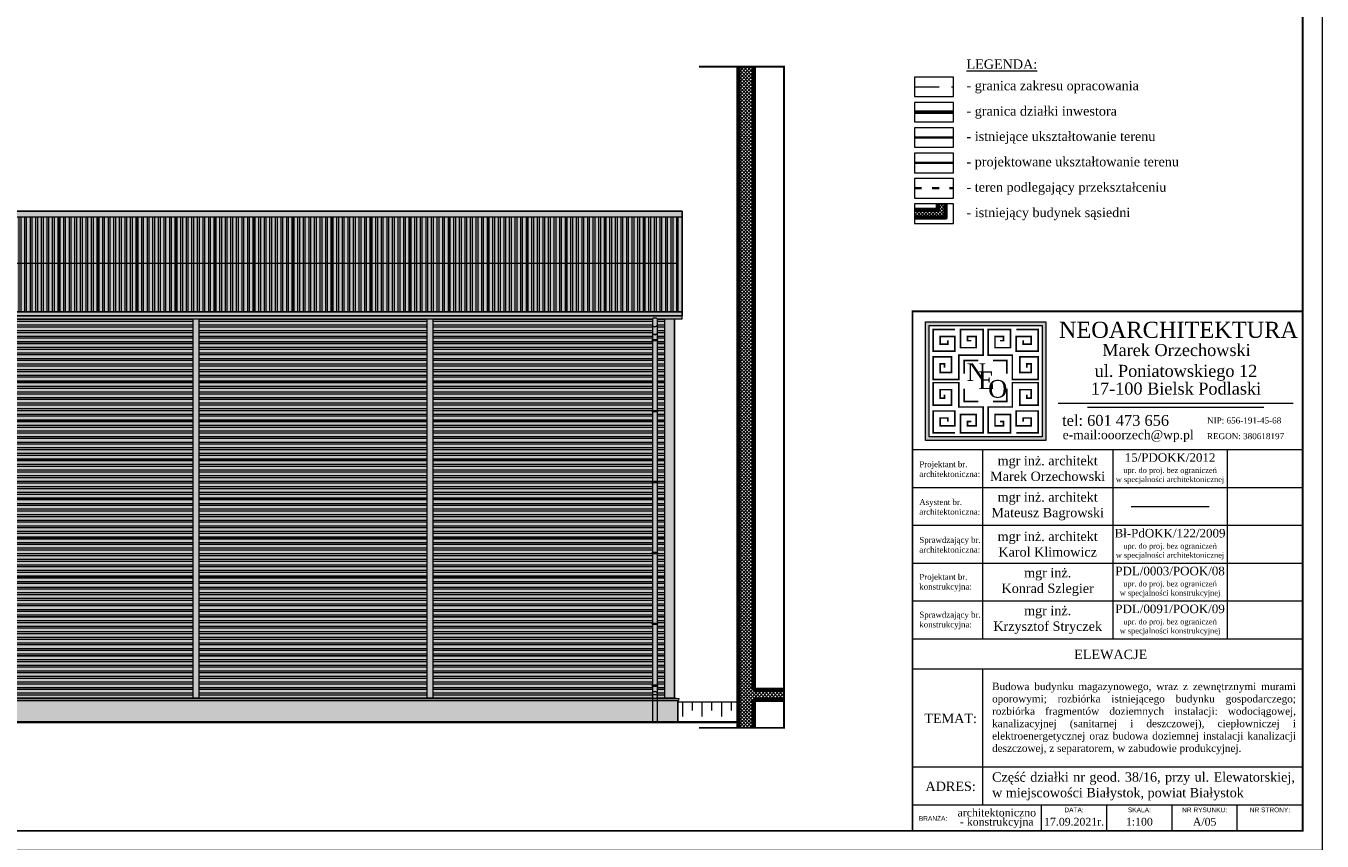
# Model space of a CAD drawing. Header units: millimetres. Extents: x 16720 to 74016, y 25810 to 81213.
# Tile 232 of 256: x 37749 to 41071, y 43860 to 45948. Entities that reach past the tile are written whole.
import ezdxf

# ---------------------------------------------------------------- set-up
doc = ezdxf.new("R2010")
doc.units = ezdxf.units.MM
doc.linetypes.add('ACAD_ISO03W100', pattern=[30, 12, -18])
doc.linetypes.add('HIDDENX2', pattern=[19.05, 12.7, -6.35])
for name, color, linetype, lineweight in [('_GRUBE', 7, 'Continuous', 40), ('_HATCH', 157, 'Continuous', 5), ('_L_GRANICA DZIAŁKI', 10, 'Continuous', 25), ('_OBRÓBKA BLACHARSKA', 182, 'Continuous', 13), ('_OPISY', 110, 'Continuous', 9), ('_PRZERYWANE', 252, 'HIDDENX2', 9), ('_RAMKA', 212, 'Continuous', 9), ('_WIDOKOWE', 252, 'Continuous', 9), ('_ZIEMIA', 98, 'Continuous', 35), ('_ŚREDNIE', 90, 'Continuous', 25)]:
    doc.layers.add(name, color=color, linetype=linetype, lineweight=lineweight)
doc.layers.add('HATCH', color=7, linetype='Continuous')
doc.styles.get("Standard").update_dxf_attribs({"font": 'arial.ttf'})

msp = doc.modelspace()

# ---------------------------------------------------------------- hatches: boundary and pattern name
at = {"layer": '_HATCH'}
h = msp.add_hatch(dxfattribs=at)
h.set_pattern_fill('ANSI37', color=5, scale=2, angle=180)
h.set_pattern_definition([(45, (5405.694, 6755.3763), (-4.49012806, 4.49012806), []), (135, (5405.694, 6755.3763), (-4.49012806, -4.49012806), [])])
h.paths.add_polyline_path([(39615.1, 45843.4), (39615.1, 44246.6), (39691.9, 44246.6), (39691.9, 44221.6), (39615.1, 44221.6), (39615.1, 44149.6), (39575.1, 44149.6), (39575.1, 44216.6), (39575.1, 45843.4)])
h = msp.add_hatch(dxfattribs=at)
h.set_pattern_fill('ANSI37', color=5, scale=2, angle=180)
h.set_pattern_definition([(45, (5405.694, 6657.55), (-4.49012806, 4.49012806), []), (135, (5405.694, 6657.55), (-4.49012806, -4.49012806), [])])
h.paths.add_polyline_path([(40106.2, 45456.6), (40106.2, 45491.8), (40086.2, 45491.8), (40086.2, 45476.6), (40026.6, 45476.6), (40026.6, 45456.6)])
h = msp.add_hatch(color=253, dxfattribs=at)
h.dxf.hatch_style = 1
h.paths.add_polyline_path([(36347.1, 45457.8), (36347.1, 45215.1), (36337.1, 45215.1), (36337.1, 45205.4), (39431.1, 45205.4), (39431.1, 45215.1), (39421.1, 45215.1), (39421.1, 45457.8)])
h = msp.add_hatch(dxfattribs=at)
h.set_pattern_fill('ANSI32', color=250, scale=1.5, angle=45)
h.set_pattern_definition([(90, (26072.856, 33751.106), (-14.2875, 9e-16), []), (90, (26077.619, 33755.868), (-14.2875, 9e-16), [])])
h.paths.add_polyline_path([(39421.1, 45215.1), (39421.1, 45457.8), (36347.1, 45457.8), (36347.1, 45215.1)])
h = msp.add_hatch(dxfattribs=at)
h.set_pattern_fill('ANSI32', color=250, scale=1.5, angle=135)
h.paths.add_polyline_path([(39355.1, 44258.6), (39355.1, 44414.9), (39354.1, 44414.9), (39354.1, 44416.9), (39355.1, 44416.9), (39355.1, 44596.6), (39354.1, 44596.6), (39354.1, 44598.6), (39355.1, 44598.6), (39355.1, 44778.3), (39354.1, 44778.3), (39354.1, 44780.3), (39355.1, 44780.3), (39355.1, 44959.9), (39354.1, 44959.9), (39354.1, 44961.9), (39355.1, 44961.9), (39355.1, 45141.6), (39354.1, 45141.6), (39354.1, 45143.6), (39355.1, 45143.6), (39355.1, 45160.8), (39355.1, 45180.8), (39355.1, 45197.2), (38791.6, 45197.2), (38791.6, 44226.4), (39355.1, 44226.4), (39355.1, 44230), (39355.1, 44238.5), (39355.1, 44256.6), (39354.1, 44256.6), (39354.1, 44258.6)])
h.paths.add_polyline_path([(38776.6, 45197.2), (38191.6, 45197.2), (38191.6, 44226.4), (38776.6, 44226.4)])
h.paths.add_polyline_path([(38176.6, 45197.2), (37591.6, 45197.2), (37591.6, 44226.4), (38176.6, 44226.4)])
h.paths.add_polyline_path([(37576.6, 45197.2), (36991.6, 45197.2), (36991.6, 44226.4), (37576.6, 44226.4)])
h.paths.add_polyline_path([(36413.1, 44226.4), (36976.6, 44226.4), (36976.6, 45197.2), (36413.1, 45197.2), (36413.1, 45180.8), (36413.1, 45160.8), (36413.1, 45143.6), (36414.1, 45143.6), (36414.1, 45141.6), (36413.1, 45141.6), (36413.1, 44961.9), (36414.1, 44961.9), (36414.1, 44959.9), (36413.1, 44959.9), (36413.1, 44780.3), (36414.1, 44780.3), (36414.1, 44778.3), (36413.1, 44778.3), (36413.1, 44598.6), (36414.1, 44598.6), (36414.1, 44596.6), (36413.1, 44596.6), (36413.1, 44416.9), (36414.1, 44416.9), (36414.1, 44414.9), (36413.1, 44414.9), (36413.1, 44258.6), (36414.1, 44258.6), (36414.1, 44256.6), (36413.1, 44256.6)])
h.paths.add_polyline_path([(36400.1, 44256.6), (36400.1, 44258.6), (36401.1, 44258.6), (36401.1, 44334.4), (36382.1, 44334.4), (36382.1, 44226.4), (36401.1, 44226.4), (36401.1, 44256.6)])
h.paths.add_polyline_path([(36400.1, 44414.9), (36400.1, 44416.9), (36401.1, 44416.9), (36401.1, 44434.4), (36382.1, 44434.4), (36382.1, 44334.4), (36401.1, 44334.4), (36401.1, 44414.9)])
h.paths.add_polyline_path([(36401.1, 44534.4), (36382.1, 44534.4), (36382.1, 44434.4), (36401.1, 44434.4)])
h.paths.add_polyline_path([(36401.1, 44598.6), (36401.1, 44634.4), (36382.1, 44634.4), (36382.1, 44534.4), (36401.1, 44534.4), (36401.1, 44596.6), (36400.1, 44596.6), (36400.1, 44598.6)])
h.paths.add_polyline_path([(36401.1, 44734.4), (36382.1, 44734.4), (36382.1, 44634.4), (36401.1, 44634.4)])
h.paths.add_polyline_path([(36401.1, 44780.3), (36401.1, 44834.4), (36382.1, 44834.4), (36382.1, 44734.4), (36401.1, 44734.4), (36401.1, 44778.3), (36400.1, 44778.3), (36400.1, 44780.3)])
h.paths.add_polyline_path([(36401.1, 44934.4), (36382.1, 44934.4), (36382.1, 44834.4), (36401.1, 44834.4)])
h.paths.add_polyline_path([(36400.1, 44959.9), (36400.1, 44961.9), (36401.1, 44961.9), (36401.1, 45034.4), (36382.1, 45034.4), (36382.1, 44934.4), (36401.1, 44934.4), (36401.1, 44959.9)])
h.paths.add_polyline_path([(36401.1, 45134.4), (36382.1, 45134.4), (36382.1, 45034.4), (36401.1, 45034.4)])
h.paths.add_polyline_path([(36400.1, 45141.6), (36400.1, 45143.6), (36401.1, 45143.6), (36401.1, 45160.8), (36401.1, 45180.8), (36401.1, 45197.2), (36382.1, 45197.2), (36382.1, 45134.4), (36401.1, 45134.4), (36401.1, 45141.6)])
h.paths.add_polyline_path([(39367.1, 45134.4), (39386.1, 45134.4), (39386.1, 45197.2), (39367.1, 45197.2), (39367.1, 45180.8), (39367.1, 45160.8), (39367.1, 45143.6), (39368.1, 45143.6), (39368.1, 45141.6), (39367.1, 45141.6)])
h.paths.add_polyline_path([(39367.1, 45034.4), (39386.1, 45034.4), (39386.1, 45134.4), (39367.1, 45134.4)])
h.paths.add_polyline_path([(39367.1, 44961.9), (39368.1, 44961.9), (39368.1, 44959.9), (39367.1, 44959.9), (39367.1, 44934.4), (39386.1, 44934.4), (39386.1, 45034.4), (39367.1, 45034.4)])
h.paths.add_polyline_path([(39386.1, 44934.4), (39367.1, 44934.4), (39367.1, 44834.4), (39386.1, 44834.4)])
h.paths.add_polyline_path([(39367.1, 44734.4), (39386.1, 44734.4), (39386.1, 44834.4), (39367.1, 44834.4), (39367.1, 44780.3), (39368.1, 44780.3), (39368.1, 44778.3), (39367.1, 44778.3)])
h.paths.add_polyline_path([(39367.1, 44634.4), (39386.1, 44634.4), (39386.1, 44734.4), (39367.1, 44734.4)])
h.paths.add_polyline_path([(39367.1, 44534.4), (39386.1, 44534.4), (39386.1, 44634.4), (39367.1, 44634.4), (39367.1, 44598.6), (39368.1, 44598.6), (39368.1, 44596.6), (39367.1, 44596.6)])
h.paths.add_polyline_path([(39386.1, 44534.4), (39367.1, 44534.4), (39367.1, 44434.4), (39386.1, 44434.4)])
h.paths.add_polyline_path([(39367.1, 44334.4), (39386.1, 44334.4), (39386.1, 44434.4), (39367.1, 44434.4), (39367.1, 44416.9), (39368.1, 44416.9), (39368.1, 44414.9), (39367.1, 44414.9)])
h.paths.add_polyline_path([(39367.1, 44258.6), (39368.1, 44258.6), (39368.1, 44256.6), (39367.1, 44256.6), (39367.1, 44238.5), (39367.1, 44230), (39367.1, 44226.4), (39386.1, 44226.4), (39386.1, 44334.4), (39367.1, 44334.4)])
h = msp.add_hatch(color=253, dxfattribs=at)
h.dxf.hatch_style = 1
h.paths.add_polyline_path([(39355.1, 44258.6), (39355.1, 44414.9), (39354.1, 44414.9), (39354.1, 44416.9), (39355.1, 44416.9), (39355.1, 44596.6), (39354.1, 44596.6), (39354.1, 44598.6), (39355.1, 44598.6), (39355.1, 44778.3), (39354.1, 44778.3), (39354.1, 44780.3), (39355.1, 44780.3), (39355.1, 44959.9), (39354.1, 44959.9), (39354.1, 44961.9), (39355.1, 44961.9), (39355.1, 45141.6), (39354.1, 45141.6), (39354.1, 45143.6), (39355.1, 45143.6), (39355.1, 45160.8), (39355.1, 45180.8), (39355.1, 45197.2), (38791.6, 45197.2), (38791.6, 44226.4), (39355.1, 44226.4), (39355.1, 44230), (39355.1, 44238.5), (39355.1, 44256.6), (39354.1, 44256.6), (39354.1, 44258.6)])
h.paths.add_polyline_path([(38776.6, 45197.2), (38191.6, 45197.2), (38191.6, 44226.4), (38776.6, 44226.4)])
h.paths.add_polyline_path([(38176.6, 45197.2), (37591.6, 45197.2), (37591.6, 44226.4), (38176.6, 44226.4)])
h.paths.add_polyline_path([(37576.6, 45197.2), (36991.6, 45197.2), (36991.6, 44226.4), (37576.6, 44226.4)])
h.paths.add_polyline_path([(36413.1, 44226.4), (36976.6, 44226.4), (36976.6, 45197.2), (36413.1, 45197.2), (36413.1, 45180.8), (36413.1, 45160.8), (36413.1, 45143.6), (36414.1, 45143.6), (36414.1, 45141.6), (36413.1, 45141.6), (36413.1, 44961.9), (36414.1, 44961.9), (36414.1, 44959.9), (36413.1, 44959.9), (36413.1, 44780.3), (36414.1, 44780.3), (36414.1, 44778.3), (36413.1, 44778.3), (36413.1, 44598.6), (36414.1, 44598.6), (36414.1, 44596.6), (36413.1, 44596.6), (36413.1, 44416.9), (36414.1, 44416.9), (36414.1, 44414.9), (36413.1, 44414.9), (36413.1, 44258.6), (36414.1, 44258.6), (36414.1, 44256.6), (36413.1, 44256.6)])
h.paths.add_polyline_path([(36400.1, 44256.6), (36400.1, 44258.6), (36401.1, 44258.6), (36401.1, 44334.4), (36382.1, 44334.4), (36382.1, 44226.4), (36401.1, 44226.4), (36401.1, 44256.6)])
h.paths.add_polyline_path([(36400.1, 44414.9), (36400.1, 44416.9), (36401.1, 44416.9), (36401.1, 44434.4), (36382.1, 44434.4), (36382.1, 44334.4), (36401.1, 44334.4), (36401.1, 44414.9)])
h.paths.add_polyline_path([(36401.1, 44534.4), (36382.1, 44534.4), (36382.1, 44434.4), (36401.1, 44434.4)])
h.paths.add_polyline_path([(36401.1, 44598.6), (36401.1, 44634.4), (36382.1, 44634.4), (36382.1, 44534.4), (36401.1, 44534.4), (36401.1, 44596.6), (36400.1, 44596.6), (36400.1, 44598.6)])
h.paths.add_polyline_path([(36401.1, 44734.4), (36382.1, 44734.4), (36382.1, 44634.4), (36401.1, 44634.4)])
h.paths.add_polyline_path([(36401.1, 44780.3), (36401.1, 44834.4), (36382.1, 44834.4), (36382.1, 44734.4), (36401.1, 44734.4), (36401.1, 44778.3), (36400.1, 44778.3), (36400.1, 44780.3)])
h.paths.add_polyline_path([(36401.1, 44934.4), (36382.1, 44934.4), (36382.1, 44834.4), (36401.1, 44834.4)])
h.paths.add_polyline_path([(36400.1, 44959.9), (36400.1, 44961.9), (36401.1, 44961.9), (36401.1, 45034.4), (36382.1, 45034.4), (36382.1, 44934.4), (36401.1, 44934.4), (36401.1, 44959.9)])
h.paths.add_polyline_path([(36401.1, 45134.4), (36382.1, 45134.4), (36382.1, 45034.4), (36401.1, 45034.4)])
h.paths.add_polyline_path([(36400.1, 45141.6), (36400.1, 45143.6), (36401.1, 45143.6), (36401.1, 45160.8), (36401.1, 45180.8), (36401.1, 45197.2), (36382.1, 45197.2), (36382.1, 45134.4), (36401.1, 45134.4), (36401.1, 45141.6)])
h.paths.add_polyline_path([(39367.1, 45134.4), (39386.1, 45134.4), (39386.1, 45197.2), (39367.1, 45197.2), (39367.1, 45180.8), (39367.1, 45160.8), (39367.1, 45143.6), (39368.1, 45143.6), (39368.1, 45141.6), (39367.1, 45141.6)])
h.paths.add_polyline_path([(39367.1, 45034.4), (39386.1, 45034.4), (39386.1, 45134.4), (39367.1, 45134.4)])
h.paths.add_polyline_path([(39367.1, 44961.9), (39368.1, 44961.9), (39368.1, 44959.9), (39367.1, 44959.9), (39367.1, 44934.4), (39386.1, 44934.4), (39386.1, 45034.4), (39367.1, 45034.4)])
h.paths.add_polyline_path([(39386.1, 44934.4), (39367.1, 44934.4), (39367.1, 44834.4), (39386.1, 44834.4)])
h.paths.add_polyline_path([(39367.1, 44734.4), (39386.1, 44734.4), (39386.1, 44834.4), (39367.1, 44834.4), (39367.1, 44780.3), (39368.1, 44780.3), (39368.1, 44778.3), (39367.1, 44778.3)])
h.paths.add_polyline_path([(39367.1, 44634.4), (39386.1, 44634.4), (39386.1, 44734.4), (39367.1, 44734.4)])
h.paths.add_polyline_path([(39367.1, 44534.4), (39386.1, 44534.4), (39386.1, 44634.4), (39367.1, 44634.4), (39367.1, 44598.6), (39368.1, 44598.6), (39368.1, 44596.6), (39367.1, 44596.6)])
h.paths.add_polyline_path([(39386.1, 44534.4), (39367.1, 44534.4), (39367.1, 44434.4), (39386.1, 44434.4)])
h.paths.add_polyline_path([(39367.1, 44334.4), (39386.1, 44334.4), (39386.1, 44434.4), (39367.1, 44434.4), (39367.1, 44416.9), (39368.1, 44416.9), (39368.1, 44414.9), (39367.1, 44414.9)])
h.paths.add_polyline_path([(39367.1, 44258.6), (39368.1, 44258.6), (39368.1, 44256.6), (39367.1, 44256.6), (39367.1, 44238.5), (39367.1, 44230), (39367.1, 44226.4), (39386.1, 44226.4), (39386.1, 44334.4), (39367.1, 44334.4)])
at = {"layer": '_HATCH', "true_color": 0xe8e8e8}
h = msp.add_hatch(color=254, dxfattribs=at)
h.dxf.hatch_style = 1
h.paths.add_polyline_path([(39367.1, 44219.4), (39367.1, 44164.4), (39419.6, 44164.4), (39419.6, 44216.4), (39419.6, 44219.4)])
h.paths.add_polyline_path([(39355.1, 44219.4), (36413.1, 44219.4), (36413.1, 44164.4), (39355.1, 44164.4)])
h.paths.add_polyline_path([(36348.6, 44219.4), (36348.6, 44164.4), (36401.1, 44164.4), (36401.1, 44219.4)])
at = {"layer": '_OPISY'}
h = msp.add_hatch(color=0, dxfattribs=at)
h.dxf.hatch_style = 1
h.paths.add_polyline_path([(40054.6, 45190.1), (40054.6, 44885.7), (40363.3, 44885.7), (40363.3, 45190.1)])
h.paths.add_polyline_path([(40353.6, 45180.5), (40353.6, 44895.3), (40064.2, 44895.3), (40064.2, 45180.5)], flags=16)
h.paths.add_polyline_path([(40145.4, 45113.8), (40223.1, 45113.8), (40223.1, 45007.1), (40145.4, 45007.1)], flags=24)
h.paths.add_polyline_path([(40174.5, 45093.1), (40242.8, 45093.1), (40242.8, 44987.1), (40174.5, 44987.1)], flags=24)
h.paths.add_polyline_path([(40200.1, 45071), (40273.8, 45071), (40273.8, 44964.1), (40200.1, 44964.1)], flags=24)
at = {"layer": 'HATCH'}
h = msp.add_hatch(color=8, dxfattribs=at)
h.dxf.hatch_style = 1
h.paths.add_polyline_path([(39421.5, 44219.4), (39422.6, 44224.4), (39411.1, 44226.4), (39386.1, 44226.4), (39367.1, 44226.4), (39367.1, 44219.4), (39419.6, 44219.4)])
h.paths.add_polyline_path([(38776.6, 44226.4), (38191.6, 44226.4), (38176.6, 44226.4), (37591.6, 44226.4), (37576.6, 44226.4), (36991.6, 44226.4), (36976.6, 44226.4), (36413.1, 44226.4), (36413.1, 44219.4), (39355.1, 44219.4), (39355.1, 44226.4), (38791.6, 44226.4)])
h.paths.add_polyline_path([(36401.1, 44219.4), (36401.1, 44226.4), (36382.1, 44226.4), (36357.1, 44226.4), (36345.6, 44224.4), (36346.8, 44219.4), (36348.6, 44219.4)])
h.paths.add_polyline_path([(36357.1, 44226.4), (36382.1, 44226.4), (36382.1, 45197.2), (36357.1, 45197.2)])
h.paths.add_polyline_path([(36991.6, 45197.2), (36976.6, 45197.2), (36976.6, 44226.4), (36991.6, 44226.4)])
h.paths.add_polyline_path([(38191.6, 45197.2), (38176.6, 45197.2), (38176.6, 44226.4), (38191.6, 44226.4)])
h.paths.add_polyline_path([(37591.6, 45197.2), (37576.6, 45197.2), (37576.6, 44226.4), (37591.6, 44226.4)])
h.paths.add_polyline_path([(38791.6, 45197.2), (38776.6, 45197.2), (38776.6, 44226.4), (38791.6, 44226.4)])
h.paths.add_polyline_path([(39411.1, 44226.4), (39411.1, 45197.2), (39386.1, 45197.2), (39386.1, 44226.4)])
h.paths.add_polyline_path([(39421.1, 45215.1), (39431.1, 45215.1), (39431.1, 45457.8), (39421.1, 45457.8)])
h.paths.add_polyline_path([(36347.1, 45457.8), (39421.1, 45457.8), (39431.1, 45457.8), (39431.1, 45472.8), (36337.1, 45472.8), (36337.1, 45457.8)])
h.paths.add_polyline_path([(36337.1, 45457.8), (36337.1, 45215.1), (36347.1, 45215.1), (36347.1, 45457.8)])
h = msp.add_hatch(color=250, dxfattribs=at)
h.dxf.hatch_style = 1
edge = h.paths.add_edge_path()
edge.add_line((39386.1, 45197.2), (39411.1, 45197.2))
edge.add_line((39411.1, 45197.2), (39431.1, 45197.2))
edge.add_line((39431.1, 45197.2), (39431.1, 45205.4))
edge.add_line((39431.1, 45205.4), (36337.1, 45205.4))
edge.add_line((36337.1, 45205.4), (36337.1, 45197.2))
edge.add_line((36337.1, 45197.2), (36357.1, 45197.2))
edge.add_line((36357.1, 45197.2), (36382.1, 45197.2))
edge.add_line((36382.1, 45197.2), (36401.1, 45197.2))
edge.add_ellipse((36407.1, 45197.2), major_axis=(6, 0), ratio=0.456351, start_angle=0, end_angle=180, ccw=False)
edge.add_line((36413.1, 45197.2), (36976.6, 45197.2))
edge.add_line((36976.6, 45197.2), (36991.6, 45197.2))
edge.add_line((36991.6, 45197.2), (37576.6, 45197.2))
edge.add_line((37576.6, 45197.2), (37591.6, 45197.2))
edge.add_line((37591.6, 45197.2), (38176.6, 45197.2))
edge.add_line((38176.6, 45197.2), (38191.6, 45197.2))
edge.add_line((38191.6, 45197.2), (38776.6, 45197.2))
edge.add_line((38776.6, 45197.2), (38791.6, 45197.2))
edge.add_line((38791.6, 45197.2), (39355.1, 45197.2))
edge.add_ellipse((39361.1, 45197.2), major_axis=(6, 0), ratio=0.456351, start_angle=0, end_angle=180, ccw=False)
edge.add_line((39367.1, 45197.2), (39386.1, 45197.2))
edge = h.paths.add_edge_path()
edge.add_ellipse((36407.1, 45180.8), major_axis=(-6, 0), ratio=0.582914, start_angle=-360, end_angle=-180)
edge.add_line((36413.1, 45180.8), (36413.1, 45197.2))
edge.add_ellipse((36407.1, 45197.2), major_axis=(6, 0), ratio=0.456351, start_angle=-360, end_angle=-180)
edge.add_line((36401.1, 45197.2), (36401.1, 45180.8))
edge = h.paths.add_edge_path()
edge.add_ellipse((36407.1, 45160.8), major_axis=(-6, 0), ratio=0.582914, start_angle=-360, end_angle=-180)
edge.add_line((36413.1, 45160.8), (36413.1, 45180.8))
edge.add_ellipse((36407.1, 45180.8), major_axis=(-6, 0), ratio=0.582914, start_angle=0, end_angle=180, ccw=False)
edge.add_line((36401.1, 45180.8), (36401.1, 45160.8))
edge = h.paths.add_edge_path()
edge.add_line((36401.1, 45143.6), (36413.1, 45143.6))
edge.add_line((36413.1, 45143.6), (36413.1, 45160.8))
edge.add_ellipse((36407.1, 45160.8), major_axis=(-6, 0), ratio=0.582914, start_angle=0, end_angle=180, ccw=False)
edge.add_line((36401.1, 45160.8), (36401.1, 45143.6))
h.paths.add_polyline_path([(36401.1, 45141.6), (36401.1, 45143.6), (36400.1, 45143.6), (36400.1, 45141.6)])
h.paths.add_polyline_path([(36413.1, 45141.6), (36413.1, 45143.6), (36401.1, 45143.6), (36401.1, 45141.6)])
h.paths.add_polyline_path([(36414.1, 45141.6), (36414.1, 45143.6), (36413.1, 45143.6), (36413.1, 45141.6)])
h.paths.add_polyline_path([(36401.1, 45141.6), (36401.1, 44961.9), (36413.1, 44961.9), (36413.1, 45141.6)])
h.paths.add_polyline_path([(36413.1, 44959.9), (36414.1, 44959.9), (36414.1, 44961.9), (36413.1, 44961.9)])
h.paths.add_polyline_path([(36413.1, 44959.9), (36413.1, 44961.9), (36401.1, 44961.9), (36401.1, 44959.9)])
h.paths.add_polyline_path([(36400.1, 44961.9), (36400.1, 44959.9), (36401.1, 44959.9), (36401.1, 44961.9)])
h.paths.add_polyline_path([(36401.1, 44959.9), (36401.1, 44780.3), (36413.1, 44780.3), (36413.1, 44959.9)])
h.paths.add_polyline_path([(36400.1, 44780.3), (36400.1, 44778.3), (36401.1, 44778.3), (36401.1, 44780.3)])
h.paths.add_polyline_path([(36401.1, 44778.3), (36413.1, 44778.3), (36413.1, 44780.3), (36401.1, 44780.3)])
h.paths.add_polyline_path([(36413.1, 44778.3), (36414.1, 44778.3), (36414.1, 44780.3), (36413.1, 44780.3)])
h.paths.add_polyline_path([(36401.1, 44598.6), (36413.1, 44598.6), (36413.1, 44778.3), (36401.1, 44778.3)])
h.paths.add_polyline_path([(36401.1, 44598.6), (36400.1, 44598.6), (36400.1, 44596.6), (36401.1, 44596.6)])
h.paths.add_polyline_path([(36401.1, 44596.6), (36413.1, 44596.6), (36413.1, 44598.6), (36401.1, 44598.6)])
h.paths.add_polyline_path([(36413.1, 44596.6), (36414.1, 44596.6), (36414.1, 44598.6), (36413.1, 44598.6)])
h.paths.add_polyline_path([(36401.1, 44416.9), (36413.1, 44416.9), (36413.1, 44596.6), (36401.1, 44596.6)])
h.paths.add_polyline_path([(36413.1, 44414.9), (36414.1, 44414.9), (36414.1, 44416.9), (36413.1, 44416.9)])
h.paths.add_polyline_path([(36401.1, 44414.9), (36413.1, 44414.9), (36413.1, 44416.9), (36401.1, 44416.9)])
h.paths.add_polyline_path([(36400.1, 44416.9), (36400.1, 44414.9), (36401.1, 44414.9), (36401.1, 44416.9)])
h.paths.add_polyline_path([(36401.1, 44258.6), (36413.1, 44258.6), (36413.1, 44414.9), (36401.1, 44414.9)])
h.paths.add_polyline_path([(36400.1, 44258.6), (36400.1, 44256.6), (36401.1, 44256.6), (36401.1, 44258.6)])
h.paths.add_polyline_path([(36413.1, 44258.6), (36401.1, 44258.6), (36401.1, 44256.6), (36413.1, 44256.6)])
h.paths.add_polyline_path([(36413.1, 44256.6), (36414.1, 44256.6), (36414.1, 44258.6), (36413.1, 44258.6)])
h.paths.add_polyline_path([(36401.1, 44256.6), (36401.1, 44226.4), (36401.1, 44224.4), (36401.1, 44219.4), (36401.1, 44164.4), (36413.1, 44164.4), (36413.1, 44219.4), (36413.1, 44224.4), (36413.1, 44226.4), (36413.1, 44256.6)])
h.paths.add_polyline_path([(39355.1, 44256.6), (39355.1, 44226.4), (39355.1, 44224.4), (39355.1, 44219.4), (39355.1, 44164.4), (39367.1, 44164.4), (39367.1, 44219.4), (39367.1, 44224.4), (39367.1, 44226.4), (39367.1, 44256.6)])
h.paths.add_polyline_path([(39367.1, 44256.6), (39368.1, 44256.6), (39368.1, 44258.6), (39367.1, 44258.6)])
h.paths.add_polyline_path([(39367.1, 44258.6), (39355.1, 44258.6), (39355.1, 44256.6), (39367.1, 44256.6)])
h.paths.add_polyline_path([(39354.1, 44258.6), (39354.1, 44256.6), (39355.1, 44256.6), (39355.1, 44258.6)])
h.paths.add_polyline_path([(39367.1, 44414.9), (39355.1, 44414.9), (39355.1, 44258.6), (39367.1, 44258.6)])
h.paths.add_polyline_path([(39367.1, 44414.9), (39368.1, 44414.9), (39368.1, 44416.9), (39367.1, 44416.9)])
h.paths.add_polyline_path([(39367.1, 44416.9), (39355.1, 44416.9), (39355.1, 44414.9), (39367.1, 44414.9)])
h.paths.add_polyline_path([(39354.1, 44416.9), (39354.1, 44414.9), (39355.1, 44414.9), (39355.1, 44416.9)])
h.paths.add_polyline_path([(39355.1, 44596.6), (39355.1, 44416.9), (39367.1, 44416.9), (39367.1, 44596.6)])
h.paths.add_polyline_path([(39367.1, 44596.6), (39368.1, 44596.6), (39368.1, 44598.6), (39367.1, 44598.6)])
h.paths.add_polyline_path([(39367.1, 44598.6), (39355.1, 44598.6), (39355.1, 44596.6), (39367.1, 44596.6)])
h.paths.add_polyline_path([(39354.1, 44598.6), (39354.1, 44596.6), (39355.1, 44596.6), (39355.1, 44598.6)])
h.paths.add_polyline_path([(39355.1, 44778.3), (39355.1, 44598.6), (39367.1, 44598.6), (39367.1, 44778.3)])
h.paths.add_polyline_path([(39367.1, 44778.3), (39368.1, 44778.3), (39368.1, 44780.3), (39367.1, 44780.3)])
h.paths.add_polyline_path([(39367.1, 44780.3), (39355.1, 44780.3), (39355.1, 44778.3), (39367.1, 44778.3)])
h.paths.add_polyline_path([(39354.1, 44780.3), (39354.1, 44778.3), (39355.1, 44778.3), (39355.1, 44780.3)])
h.paths.add_polyline_path([(39367.1, 44959.9), (39355.1, 44959.9), (39355.1, 44780.3), (39367.1, 44780.3)])
h.paths.add_polyline_path([(39368.1, 44959.9), (39368.1, 44961.9), (39367.1, 44961.9), (39367.1, 44959.9)])
h.paths.add_polyline_path([(39367.1, 44961.9), (39355.1, 44961.9), (39355.1, 44959.9), (39367.1, 44959.9)])
h.paths.add_polyline_path([(39355.1, 44961.9), (39354.1, 44961.9), (39354.1, 44959.9), (39355.1, 44959.9)])
h.paths.add_polyline_path([(39367.1, 45141.6), (39355.1, 45141.6), (39355.1, 44961.9), (39367.1, 44961.9)])
h.paths.add_polyline_path([(39368.1, 45141.6), (39368.1, 45143.6), (39367.1, 45143.6), (39367.1, 45141.6)])
h.paths.add_polyline_path([(39367.1, 45141.6), (39367.1, 45143.6), (39355.1, 45143.6), (39355.1, 45141.6)])
h.paths.add_polyline_path([(39355.1, 45141.6), (39355.1, 45143.6), (39354.1, 45143.6), (39354.1, 45141.6)])
edge = h.paths.add_edge_path()
edge.add_line((39367.1, 45143.6), (39367.1, 45160.8))
edge.add_ellipse((39361.1, 45160.8), major_axis=(-6, 0), ratio=0.582914, start_angle=0, end_angle=180, ccw=False)
edge.add_line((39355.1, 45160.8), (39355.1, 45143.6))
edge.add_line((39355.1, 45143.6), (39367.1, 45143.6))
edge = h.paths.add_edge_path()
edge.add_line((39367.1, 45160.8), (39367.1, 45180.8))
edge.add_ellipse((39361.1, 45180.8), major_axis=(-6, 0), ratio=0.582914, start_angle=0, end_angle=180, ccw=False)
edge.add_line((39355.1, 45180.8), (39355.1, 45160.8))
edge.add_ellipse((39361.1, 45160.8), major_axis=(-6, 0), ratio=0.582914, start_angle=-360, end_angle=-180)
edge = h.paths.add_edge_path()
edge.add_line((39367.1, 45180.8), (39367.1, 45197.2))
edge.add_ellipse((39361.1, 45197.2), major_axis=(6, 0), ratio=0.456351, start_angle=-360, end_angle=-180)
edge.add_line((39355.1, 45197.2), (39355.1, 45180.8))
edge.add_ellipse((39361.1, 45180.8), major_axis=(-6, 0), ratio=0.582914, start_angle=-360, end_angle=-180)

# ---------------------------------------------------------------- linework, layer by layer
at = {"layer": '_GRUBE', "color": 5, "lineweight": 70}
for p, q in [((39575.1, 45843.4), (39575.1, 44149.6)), ((39615.1, 45843.4), (39615.1, 44246.6)), ((39691.9, 44246.6), (39615.1, 44246.6)), ((39691.9, 44221.6), (39615.1, 44221.6)), ((39615.1, 44221.6), (39615.1, 44149.6))]:
    msp.add_line(p, q, dxfattribs=at)
for points in [[(40026.6, 45456.6), (40106.2, 45456.6), (40106.2, 45491.8)], [(40026.6, 45476.6), (40086.2, 45476.6), (40086.2, 45491.8)]]:
    msp.add_lwpolyline(points, dxfattribs=at)
at = {"layer": '_L_GRANICA DZIAŁKI', "color": 6, "ltscale": 70, "const_width": 10}
msp.add_lwpolyline([(40026.6, 45726.8), (40126.6, 45726.8)], dxfattribs=at)
at = {"layer": '_OBRÓBKA BLACHARSKA', "color": 0}
for p, q in [((39431.1, 45457.8), (36337.1, 45457.8)), ((39421.1, 45215.1), (39421.1, 45457.8)), ((39431.1, 45204.3), (36337.1, 45204.3)), ((38176.6, 45197.2), (38176.6, 44226.4)), ((38191.6, 45197.2), (38191.6, 44226.4)), ((38776.6, 45197.2), (38776.6, 44226.4)), ((38791.6, 45197.2), (38791.6, 44226.4)), ((39355.1, 45197.2), (39355.1, 44230)), ((39355.1, 45197.2), (39355.1, 44164.4)), ((39367.1, 45197.2), (39367.1, 44230)), ((39367.1, 45197.2), (39367.1, 44164.4)), ((39386.1, 45197.2), (39386.1, 44226.4)), ((36413.1, 44226.4), (39356.7, 44226.4)), ((39365.6, 44226.4), (39411.1, 44226.4)), ((36413.1, 44224.4), (39422.6, 44224.4)), ((36413.1, 44219.4), (39421.5, 44219.4))]:
    msp.add_line(p, q, dxfattribs=at)
for points in [[(39367.1, 45197.2), (39431.1, 45197.2), (39431.1, 45205.4), (36337.1, 45205.4), (36337.1, 45197.2), (36401.1, 45197.2)], [(36413.1, 45197.2), (39355.1, 45197.2)], [(39411.1, 44226.4), (39422.6, 44224.4), (39421.5, 44219.4)]]:
    msp.add_lwpolyline(points, dxfattribs=at)
for points in [[(39354.1, 45143.6), (39368.1, 45143.6), (39368.1, 45141.6), (39354.1, 45141.6)], [(39368.1, 45143.6), (39354.1, 45143.6), (39354.1, 45141.6), (39368.1, 45141.6)], [(39354.1, 44961.9), (39368.1, 44961.9), (39368.1, 44959.9), (39354.1, 44959.9)], [(39368.1, 44961.9), (39354.1, 44961.9), (39354.1, 44959.9), (39368.1, 44959.9)], [(39354.1, 44778.3), (39368.1, 44778.3), (39368.1, 44780.3), (39354.1, 44780.3)], [(39368.1, 44778.3), (39354.1, 44778.3), (39354.1, 44780.3), (39368.1, 44780.3)], [(39354.1, 44596.6), (39368.1, 44596.6), (39368.1, 44598.6), (39354.1, 44598.6)], [(39368.1, 44596.6), (39354.1, 44596.6), (39354.1, 44598.6), (39368.1, 44598.6)], [(39354.1, 44414.9), (39368.1, 44414.9), (39368.1, 44416.9), (39354.1, 44416.9)], [(39368.1, 44414.9), (39354.1, 44414.9), (39354.1, 44416.9), (39368.1, 44416.9)], [(39354.1, 44256.6), (39368.1, 44256.6), (39368.1, 44258.6), (39354.1, 44258.6)], [(39368.1, 44256.6), (39354.1, 44256.6), (39354.1, 44258.6), (39368.1, 44258.6)]]:
    msp.add_lwpolyline(points, close=True, dxfattribs=at)
for centre, major_axis, ratio in [((39361.1, 45197.2), (-6, 0), 0.456351), ((39361.1, 45180.8), (6, 0), 0.582914), ((39361.1, 45160.8), (6, 0), 0.582914), ((39361.1, 44238.5), (-6, 0), 0.609746)]:
    msp.add_ellipse(centre, major_axis=major_axis, ratio=ratio, start_param=3.141593, end_param=6.283185, dxfattribs=at)
at = {"layer": '_OBRÓBKA BLACHARSKA', "color": 0, "extrusion": (0, 0, -1)}
for centre, major_axis, ratio in [((39361.1, 45197.2), (6, 0), 0.456351), ((39361.1, 45180.8), (-6, 0), 0.582914), ((39361.1, 45160.8), (-6, 0), 0.582914)]:
    msp.add_ellipse(centre, major_axis=major_axis, ratio=ratio, start_param=3.141593, end_param=6.283185, dxfattribs=at)
at = {"layer": '_OBRÓBKA BLACHARSKA', "color": 0}
msp.add_ellipse((39361.1, 44230), major_axis=(6, 0), ratio=0.888978, dxfattribs=at)
at = {"layer": '_OPISY', "color": 0}
for p, q in [((40997.1, 44980.6), (40394.8, 44980.6)), ((40921.9, 44970.6), (40470, 44970.6)), ((40581.7, 44717), (40781.7, 44717))]:
    msp.add_line(p, q, dxfattribs=at)
at = {"layer": '_OPISY', "color": 0, "ltscale": 0.2}
for points in [[(40026.6, 45766.8), (40126.6, 45766.8), (40126.6, 45816.8), (40026.6, 45816.8)], [(40026.6, 45701.8), (40126.6, 45701.8), (40126.6, 45751.8), (40026.6, 45751.8)], [(40026.6, 45636.8), (40126.6, 45636.8), (40126.6, 45686.8), (40026.6, 45686.8)], [(40026.6, 45571.8), (40126.6, 45571.8), (40126.6, 45621.8), (40026.6, 45621.8)], [(40026.6, 45506.8), (40126.6, 45506.8), (40126.6, 45556.8), (40026.6, 45556.8)], [(40026.6, 45441.8), (40126.6, 45441.8), (40126.6, 45491.8), (40026.6, 45491.8)]]:
    msp.add_lwpolyline(points, close=True, dxfattribs=at)
at = {"layer": '_OPISY', "color": 0}
for points in [[(40054.6, 45190.1), (40363.3, 45190.1), (40363.3, 44885.7), (40054.6, 44885.7)], [(40064.2, 45180.5), (40353.6, 45180.5), (40353.6, 44895.3), (40064.2, 44895.3)]]:
    msp.add_lwpolyline(points, close=True, dxfattribs=at)
at = {"layer": '_OPISY', "color": 0, "const_width": 4.13}
for points in [[(40103.3, 45072.3), (40103.3, 45081.9), (40092.3, 45081.9), (40092.3, 45059.9), (40121.2, 45059.9), (40121.2, 45099.8), (40074.4, 45099.8), (40074.4, 45042), (40140.4, 45042), (40140.4, 45104.2), (40202.7, 45104.2), (40202.7, 45170.3), (40144.9, 45170.3), (40144.9, 45123.5), (40184.8, 45123.5), (40184.8, 45152.4), (40162.8, 45152.4), (40162.8, 45141.4), (40172.4, 45141.4)], [(40130.2, 45170.3), (40074.4, 45170.3), (40074.4, 45114.5), (40130.2, 45114.5), (40130.2, 45152.4), (40092.3, 45152.4), (40092.3, 45132.4), (40112.3, 45132.4), (40112.3, 45142)], [(40314.5, 45072.3), (40314.5, 45081.9), (40325.6, 45081.9), (40325.6, 45059.9), (40296.7, 45059.9), (40296.7, 45099.8), (40343.4, 45099.8), (40343.4, 45042), (40277.4, 45042), (40277.4, 45104.2), (40215.2, 45104.2), (40215.2, 45170.3), (40272.9, 45170.3), (40272.9, 45123.5), (40233, 45123.5), (40233, 45152.4), (40255.1, 45152.4), (40255.1, 45141.4), (40245.4, 45141.4)], [(40287.6, 45170.3), (40343.4, 45170.3), (40343.4, 45114.5), (40287.6, 45114.5), (40287.6, 45152.4), (40325.6, 45152.4), (40325.6, 45132.4), (40305.5, 45132.4), (40305.5, 45142)], [(40154.2, 45056.8), (40154.2, 45090.5), (40190, 45090.5)], [(40227.9, 45090.5), (40263.6, 45090.5), (40263.6, 45056.8)], [(40103.3, 45003.5), (40103.3, 44993.9), (40092.3, 44993.9), (40092.3, 45015.9), (40121.2, 45015.9), (40121.2, 44976), (40074.4, 44976), (40074.4, 45033.8), (40140.4, 45033.8), (40140.4, 44971.5), (40202.7, 44971.5), (40202.7, 44905.5), (40144.9, 44905.5), (40144.9, 44952.3), (40184.8, 44952.3), (40184.8, 44923.4), (40162.8, 44923.4), (40162.8, 44934.4), (40172.4, 44934.4)], [(40314.5, 45003.5), (40314.5, 44993.9), (40325.6, 44993.9), (40325.6, 45015.9), (40296.7, 45015.9), (40296.7, 44976), (40343.4, 44976), (40343.4, 45033.8), (40277.4, 45033.8), (40277.4, 44971.5), (40215.2, 44971.5), (40215.2, 44905.5), (40272.9, 44905.5), (40272.9, 44952.3), (40233, 44952.3), (40233, 44923.4), (40255.1, 44923.4), (40255.1, 44934.4), (40245.4, 44934.4)], [(40190, 44985.3), (40154.2, 44985.3), (40154.2, 45018.9)], [(40263.6, 45018.9), (40263.6, 44985.3), (40227.9, 44985.3)], [(40130.2, 44905.5), (40074.4, 44905.5), (40074.4, 44961.3), (40130.2, 44961.3), (40130.2, 44923.4), (40092.3, 44923.4), (40092.3, 44943.4), (40112.3, 44943.4), (40112.3, 44933.8)], [(40287.6, 44905.5), (40343.4, 44905.5), (40343.4, 44961.3), (40287.6, 44961.3), (40287.6, 44923.4), (40325.6, 44923.4), (40325.6, 44943.4), (40305.5, 44943.4), (40305.5, 44933.8)]]:
    msp.add_lwpolyline(points, dxfattribs=at)
at = {"layer": '_PRZERYWANE', "ltscale": 5, "const_width": 5}
msp.add_lwpolyline([(39474.6, 44149.6), (39691.9, 44149.6), (39691.9, 45843.4), (39474.6, 45843.4)], dxfattribs=at)
at = {"layer": '_PRZERYWANE', "ltscale": 5}
msp.add_lwpolyline([(40026.6, 45791.8), (40126.6, 45791.8)], dxfattribs=at)
at = {"layer": '_RAMKA', "color": 0}
for p, q in [((40021.5, 44862.4), (41021.5, 44862.4)), ((40200.8, 44862.4), (40200.8, 44377.6)), ((40535.1, 44862.4), (40535.1, 44377.6)), ((40828.3, 44862.4), (40828.3, 44377.6)), ((40021.5, 44765.4), (41021.5, 44765.4)), ((40021.5, 44668.5), (41021.5, 44668.5)), ((40021.5, 44571.5), (41021.5, 44571.5)), ((40021.5, 44474.6), (41021.5, 44474.6)), ((40021.5, 44377.6), (41021.5, 44377.6)), ((40021.5, 44300.7), (41021.5, 44300.7)), ((40200.8, 44300.7), (40200.8, 43952.8)), ((40021.5, 44049.7), (41021.5, 44049.7)), ((40021.5, 43952.8), (41021.5, 43952.8)), ((40352, 43885.8), (40352, 43952.8)), ((40519.4, 43885.8), (40519.4, 43952.8)), ((40686.8, 43885.8), (40686.8, 43952.8)), ((40854.1, 43885.8), (40854.1, 43952.8))]:
    msp.add_line(p, q, dxfattribs=at)
msp.add_lwpolyline([(30071.5, 48035.8), (41071.5, 48035.8), (41071.5, 43835.8), (30071.5, 43835.8)], close=True, dxfattribs=at)
at = {"layer": '_RAMKA', "color": 0, "const_width": 5}
msp.add_lwpolyline([(30121.5, 47985.8), (41021.5, 47985.8), (41021.5, 43885.8), (30271.5, 43885.8), (30271.5, 46805.8), (30121.5, 46805.8)], close=True, dxfattribs=at)
msp.add_lwpolyline([(41021.5, 43885.8), (40021.5, 43885.8), (40021.5, 45216.8), (41021.5, 45216.8), (41021.5, 43885.8)], dxfattribs=at)
at = {"layer": '_WIDOKOWE', "color": 0}
for p, q in [((37834.1, 45215.1), (37834.1, 45457.8)), ((37934.1, 45215.1), (37934.1, 45457.8)), ((38034.1, 45215.1), (38034.1, 45457.8)), ((38134.1, 45215.1), (38134.1, 45457.8)), ((38234.1, 45215.1), (38234.1, 45457.8)), ((38334.1, 45215.1), (38334.1, 45457.8)), ((38434.1, 45215.1), (38434.1, 45457.8)), ((38534.1, 45215.1), (38534.1, 45457.8)), ((38634.1, 45215.1), (38634.1, 45457.8)), ((38734.1, 45215.1), (38734.1, 45457.8)), ((38834.1, 45215.1), (38834.1, 45457.8)), ((38934.1, 45215.1), (38934.1, 45457.8)), ((39034.1, 45215.1), (39034.1, 45457.8)), ((39134.1, 45215.1), (39134.1, 45457.8)), ((39234.1, 45215.1), (39234.1, 45457.8)), ((39334.1, 45215.1), (39334.1, 45457.8)), ((39421.1, 45339.1), (36347.1, 45339.1)), ((38176.6, 45134.4), (37591.6, 45134.4)), ((38776.6, 45134.4), (38191.6, 45134.4)), ((39355.1, 45134.4), (38791.6, 45134.4)), ((39386.1, 45134.4), (39367.1, 45134.4)), ((38176.6, 45034.4), (37591.6, 45034.4)), ((38776.6, 45034.4), (38191.6, 45034.4)), ((39355.1, 45034.4), (38791.6, 45034.4)), ((39386.1, 45034.4), (39367.1, 45034.4)), ((38176.6, 44934.4), (37591.6, 44934.4)), ((38776.6, 44934.4), (38191.6, 44934.4)), ((39355.1, 44934.4), (38791.6, 44934.4)), ((39386.1, 44934.4), (39367.1, 44934.4)), ((38176.6, 44834.4), (37591.6, 44834.4)), ((38776.6, 44834.4), (38191.6, 44834.4)), ((39355.1, 44834.4), (38791.6, 44834.4)), ((39386.1, 44834.4), (39367.1, 44834.4)), ((38176.6, 44734.4), (37591.6, 44734.4)), ((38776.6, 44734.4), (38191.6, 44734.4)), ((39355.1, 44734.4), (38791.6, 44734.4)), ((39386.1, 44734.4), (39367.1, 44734.4)), ((38176.6, 44634.4), (37591.6, 44634.4)), ((38776.6, 44634.4), (38191.6, 44634.4)), ((39355.1, 44634.4), (38791.6, 44634.4)), ((39386.1, 44634.4), (39367.1, 44634.4)), ((38176.6, 44534.4), (37591.6, 44534.4)), ((38776.6, 44534.4), (38191.6, 44534.4)), ((39355.1, 44534.4), (38791.6, 44534.4)), ((39386.1, 44534.4), (39367.1, 44534.4)), ((38176.6, 44434.4), (37591.6, 44434.4)), ((38776.6, 44434.4), (38191.6, 44434.4)), ((39355.1, 44434.4), (38791.6, 44434.4)), ((39386.1, 44434.4), (39367.1, 44434.4)), ((38176.6, 44334.4), (37591.6, 44334.4)), ((38776.6, 44334.4), (38191.6, 44334.4)), ((39355.1, 44334.4), (38791.6, 44334.4)), ((39386.1, 44334.4), (39367.1, 44334.4))]:
    msp.add_line(p, q, dxfattribs=at)
at = {"layer": '_ZIEMIA', "color": 1, "lineweight": 9}
for p, q in [((39419.6, 44216.4), (39575.1, 44216.4)), ((39431.5, 44216.4), (39431.5, 44178.8)), ((39456.5, 44216.4), (39456.5, 44193.8)), ((39481.5, 44216.4), (39481.5, 44178.8)), ((39506.5, 44216.4), (39506.5, 44193.8)), ((39531.5, 44216.4), (39531.5, 44178.8)), ((39556.5, 44216.4), (39556.5, 44193.8))]:
    msp.add_line(p, q, dxfattribs=at)
at = {"layer": '_ZIEMIA'}
msp.add_line((39575.1, 44164.4), (35716.2, 44164.4), dxfattribs=at)
msp.add_lwpolyline([(40026.6, 45661.8), (40126.6, 45661.8)], dxfattribs=at)
at = {"layer": '_ZIEMIA', "color": 1}
msp.add_lwpolyline([(40026.6, 45596.8), (40126.6, 45596.8)], dxfattribs=at)
at = {"layer": '_ZIEMIA', "color": 157, "linetype": 'ACAD_ISO03W100', "ltscale": 1.5}
msp.add_lwpolyline([(40026.6, 45531.8), (40126.6, 45531.8)], dxfattribs=at)
at = {"layer": '_ŚREDNIE', "color": 0}
for p, q in [((39431.1, 45472.8), (36337.1, 45472.8)), ((39431.1, 45205.4), (39431.1, 45472.8)), ((39431.1, 45215.1), (36337.1, 45215.1)), ((39411.1, 45197.2), (39411.1, 44226.4)), ((39419.6, 44164.4), (39419.6, 44219.4))]:
    msp.add_line(p, q, dxfattribs=at)

# ---------------------------------------------------------------- texts
at = {"layer": '_OPISY', "color": 0}
for s, width, insert, char_height, attachment_point in [('{\\fTimes New Roman|b0|i0|c238|p18;\\H1.2x;\\LLEGENDA:}', 571.53, (40160, 45861.9), 20, 1), ('{\\fTimes New Roman|b0|i0|c238|p18;\\H1.2x;- granica zakresu opracowania}', 678.65, (40160, 45806.9), 20, 1), ('{\\fTimes New Roman|b0|i0|c238|p18;\\H1.2x;- granica działki inwestora}', 678.65, (40160, 45741.9), 20, 1), ('{\\fTimes New Roman|b0|i0|c238|p18;\\H1.2x;- istniejące ukształtowanie terenu}', 678.65, (40160, 45676.9), 20, 1), ('{\\fTimes New Roman|b0|i0|c238|p18;\\H1.2x;- projektowane ukształtowanie terenu}', 678.65, (40160, 45611.9), 20, 1), ('{\\fTimes New Roman|b0|i0|c238|p18;\\H1.2x;- teren podlegający przekształceniu}', 678.65, (40160, 45546.9), 20, 1), ('{\\fTimes New Roman|b0|i0|c238|p18;\\H1.2x;- istniejący budynek sąsiedni}', 678.65, (40160, 45481.9), 20, 1), ('{\\fTimes New Roman|b0|i0|c238|p18;\\H0.75x;NEOARCHITEKTURA }', 780.78, (40396.7, 45189.9), 55.039, 1), ('\\pxqc;{\\fTimes New Roman|b0|i0|c238|p18;\\H0.75x;Marek Orzechowski}', 5683.106, (40698.3, 45117.3), 41.279, 5), ('{\\fTimes New Roman|b0|i0|c238|p18;\\H0.75x;N}', 3691.735, (40160.5, 45083.5), 60.543, 1), ('{\\fTimes New Roman|b0|i0|c238|p18;\\H0.75x;E}', 3691.735, (40189.6, 45062.8), 60.543, 1), ('\\pxsm1,qc;{\\fTimes New Roman|b0|i0|c238|p18;\\H0.75x;ul. Poniatowskiego 12\\P}', 5301.681, (40697, 45059), 41.279, 5), ('{\\fTimes New Roman|b0|i0|c238|p18;\\H0.75x;O}', 3691.735, (40215.2, 45040.8), 60.543, 1), ('\\pxsm1,qc;{\\fTimes New Roman|b0|i0|c238|p18;\\H0.75x;17-100 Bielsk Podlaski}', 6679.707, (40697, 45018.5), 41.279, 5), ('\\pxsm1,qc;{\\fTimes New Roman|b0|i0|c238|p18;\\H0.75x;tel: 601 473 656}', 2891.348, (40542.1, 44936.9), 37.086, 5), ('\\pxsm1,qc;{\\fTimes New Roman|b0|i0|c238|p18;\\H0.75x;NIP: 656-191-45-68}', 3150.054, (40871.7, 44936.9), 20.64, 5), ('\\pxsm1,qc;{\\fTimes New Roman|b0|i0|c238|p18;\\H0.75x;e-mail:ooorzech@wp.pl}', 512.419, (40574.3, 44896.7), 30.65, 5), ('\\pxsm1,qc;{\\fTimes New Roman|b0|i0|c238|p18;\\H0.75x;REGON: 380618197}', 3125.568, (40875.2, 44896.7), 20.64, 5), ('{\\fTimes New Roman|b0|i0|c238|p18;\\H0.75x;Projektant br. \\Parchitektoniczna:}', 146.935, (40039, 44812.2), 20, 4), ('\\pxqc;{\\fTimes New Roman|b0|i0|c238|p18;\\H1.2x;mgr inż. architekt \\PMarek Orzechowski}', 6996.397, (40368, 44813.9), 20, 5), ('\\pxqc;{\\fTimes New Roman|b0|i0|c238|p18;\\H1.1x;15/PDOKK/2012\\P\\H0.636363x;\\C252;upr. do proj. bez ograniczeń\\Pw specjalności architektonicznej}', 372.218, (40681.7, 44813.9), 20, 5), ('{\\fTimes New Roman|b0|i0|c238|p18;\\H0.75x;Asystent br. \\Parchitektoniczna:}', 131.274, (40039, 44715.3), 20, 4), ('\\pxqc;{\\fTimes New Roman|b0|i0|c238|p18;\\H1.2x;mgr inż. architekt \\PMateusz Bagrowski}', 6996.397, (40368, 44717), 20, 5), ('\\pxqc;{\\fTimes New Roman|b0|i0|c238|p18;\\H1.1x;Bł-PdOKK/122/2009\\P\\H0.636363x;\\C252;upr. do proj. bez ograniczeń\\Pw specjalności architektonicznej}', 372.218, (40681.7, 44620), 20, 5), ('{\\fTimes New Roman|b0|i0|c238|p18;\\H0.75x;Sprawdzający br. \\Parchitektoniczna:}', 161.851, (40039, 44618.3), 20, 4), ('\\pxqc;{\\fTimes New Roman|b0|i0|c238|p18;\\H1.2x;mgr inż. architekt \\PKarol Klimowicz}', 6996.397, (40368, 44620), 20, 5), ('\\pxqc;{\\fTimes New Roman|b0|i0|c238|p18;\\H1.2x;mgr inż. \\PKonrad Szlegier}', 6996.397, (40368, 44523.1), 20, 5), ('\\pxqc;{\\fTimes New Roman|b0|i0|c238|p18;\\H1.1x;PDL/0003/POOK/08\\P\\H0.636363x;\\C252;upr. do proj. bez ograniczeń\\Pw specjalności konstrukcyjnej}', 372.218, (40681.7, 44523.1), 20, 5), ('{\\fTimes New Roman|b0|i0|c238|p18;\\H0.75x;Projektant br. \\Pkonstrukcyjna:}', 149.659, (40039, 44521.4), 20, 4), ('{\\fTimes New Roman|b0|i0|c238|p18;\\H0.75x;Sprawdzający br. \\Pkonstrukcyjna:}', 161.851, (40039, 44424.4), 20, 4), ('\\pxqc;{\\fTimes New Roman|b0|i0|c238|p18;\\H1.2x;mgr inż. \\PKrzysztof Stryczek}', 6996.397, (40368, 44426.1), 20, 5), ('\\pxqc;{\\fTimes New Roman|b0|i0|c238|p18;\\H1.1x;PDL/0091/POOK/09\\P\\H0.636363x;\\C252;upr. do proj. bez ograniczeń\\Pw specjalności konstrukcyjnej}', 372.218, (40681.7, 44426.1), 20, 5), ('{\\fTimes New Roman|b0|i0|c238|p18;\\H1.2x;ELEWACJE}', 7623.867, (40529.6, 44337.5), 20, 5), ('\\A1;\\pxqj;{\\fTimes New Roman|b0|i0|c238|p18;Budowa budynku magazynowego, wraz z zewnętrznymi murami oporowymi; rozbiórka istniejącego budynku gospodarczego; rozbiórka fragmentów doziemnych instalacji: wodociągowej, kanalizacyjnej (sanitarnej i deszczowej), ciepłowniczej i elektroenergetycznej oraz budowa doziemnej instalacji kanalizacji deszczowej, z separatorem, w zabudowie produkcyjnej.}', 776.657, (40225.5, 44173.5), 19, 4), ('{\\fTimes New Roman|b0|i0|c238|p18;\\H1.2x;TEMAT:}', 571.53, (40119.2, 44173.5), 20, 5), ('\\pxqj;{\\fTimes New Roman|b0|i0|c238|p18;\\H1.2x;Część działki nr geod. 38/16, przy ul. Elewatorskiej, w miejscowości Białystok, powiat Białystok}', 773.884, (40225.5, 43999.6), 20, 4), ('{\\fTimes New Roman|b0|i0|c238|p18;\\H1.2x;ADRES:}', 571.53, (40119.2, 43999.6), 20, 5), ('\\pxsm0.7;{\\fTimes New Roman|b0|i0|c238|p18;architektoniczno\\P- konstrukcyjna}', 5587.693, (40237.6, 43917.6), 20, 5), ('{\\H1.2x;DATA:}', 571.53, (40435.7, 43939.4), 10, 5), ('{\\H1.2x;SKALA:}', 571.53, (40603.1, 43939.4), 10, 5), ('{\\H1.2x;NR RYSUNKU:}', 2460.026, (40770.4, 43939.4), 10, 5), ('{\\H1.2x;NR STRONY:}', 2460.026, (40937.8, 43939.4), 10, 5), ('{\\H1.2x;BRANŻA:}', 571.53, (40037.9, 43917.6), 10, 4), ('\\pxsm0.7;{\\fTimes New Roman|b0|i0|c238|p18;17.09.2021r.}', 215.46, (40435.7, 43908.9), 20, 5), ('\\pxsm0.7;{\\fTimes New Roman|b0|i0|c238|p18;1:100}', 215.46, (40603.1, 43908.9), 20, 5), ('\\pxsm0.7;{\\fTimes New Roman|b0|i0|c238|p18;A/05}', 215.46, (40770.4, 43908.9), 20, 5)]:
    msp.add_mtext_dynamic_manual_height_columns(s, width=width, gutter_width=50, heights=[0], dxfattribs=dict(at, insert=insert, char_height=char_height, attachment_point=attachment_point))

doc.saveas('drawing.dxf')
